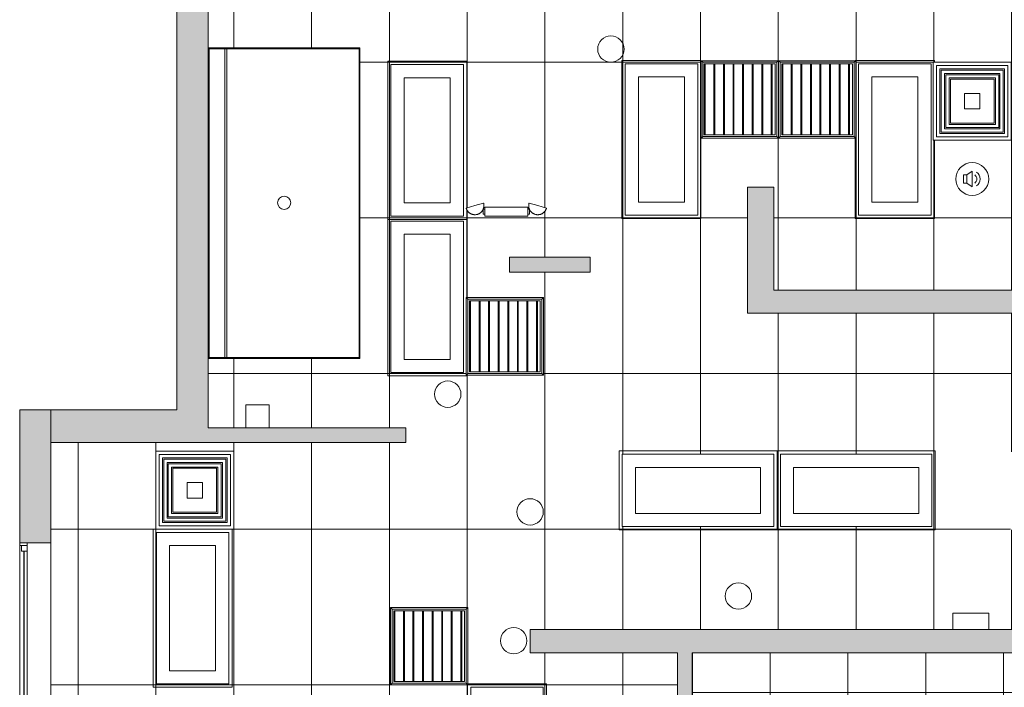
# Model space of a CAD drawing. Header units: inches. Extents: x -294 to 1117, y -522 to 519.
# Tile 6 of 12: x -287 to 12, y 19 to 221. Entities that reach past the tile are written whole.
import ezdxf

# ---------------------------------------------------------------- set-up
doc = ezdxf.new("R2010")
doc.units = ezdxf.units.IN
doc.header["$MEASUREMENT"] = 0
doc.linetypes.add('Dash', pattern=[0.23622, 0.11811, -0.11811])
for name, color, linetype, lineweight in [('A-CLNG', 13, 'Continuous', 9), ('A-CLNG-PATT', 13, 'Continuous', 9), ('A-GLAZ', 151, 'Continuous', 9), ('A-WALL', 90, 'Continuous', 9), ('A-WALL-PATT', 111, 'Continuous', 9), ('E-LITE-EQPM', 6, 'Continuous', 9), ('M-EQPM', 90, 'Continuous', 9), ('Q-SPCQ', 2, 'Continuous', 9)]:
    doc.layers.add(name, color=color, linetype=linetype, lineweight=lineweight)

# ---------------------------------------------------------------- blocks, each defined once
blk = doc.blocks.new('Planitar-Fixed - Default 1-4335211-Main Floor')
at = {"layer": 'A-GLAZ', "lineweight": 18}
for p, q in [((-29, 5.26), (-28.25, 5.26)), ((-28.25, 5.26), (-28.25, 3.03)), ((-28.25, 4.76), (-26.52, 4.76)), ((-28.25, 3.03), (-26.52, 3.03)), ((-26.52, 4.76), (-26.52, 3.03)), ((26.52, 4.76), (26.52, 3.03)), ((28.25, 4.76), (26.52, 4.76)), ((26.52, 3.03), (28.25, 3.03)), ((28.25, 5.26), (28.25, 3.03)), ((28.96, 5.26), (28.25, 5.26)), ((-29, -4.24), (-27.74, -4.24)), ((29, -4.24), (27.74, -4.24))]:
    blk.add_line(p, q, dxfattribs=at)
at = {"layer": 'A-GLAZ'}
for p, q in [((29, 5.26), (-29, 5.26)), ((-29, 3.03), (-29, 5.26)), ((29, 3.03), (-29, 3.03)), ((-29, 3.03), (-29, -4.24)), ((-29, 3.03), (29, 3.03)), ((29, 3.03), (-29, 3.03)), ((-29, -4.24), (-29, 3.03)), ((29, 3.03), (29, 5.26)), ((29, -4.24), (29, 3.03)), ((29, -4.24), (29, 3.03)), ((-29, -4.24), (29, -4.24)), ((-29, -4.24), (29, -4.24))]:
    blk.add_line(p, q, dxfattribs=at)
at = {"layer": 'A-GLAZ', "lineweight": 25}
blk.add_line((-26.52, 3.9), (26.52, 3.9), dxfattribs=at)
blk = doc.blocks.new('Air Vent - Default 1-4271899-Main Floor')
at = {"layer": 'Q-SPCQ'}
for p, q in [((-11.75, 11.75), (-11.75, -11.75)), ((-11.75, 11.75), (-11.25, 11.25)), ((11.75, 11.75), (-11.75, 11.75)), ((-11.25, -11.25), (-11.25, 11.25)), ((-11.25, 11.25), (11.25, 11.25)), ((-10.75, -10.75), (-10.75, 10.75)), ((10.75, 10.75), (-10.75, 10.75)), ((-10.63, 10.75), (-10.63, -10.75)), ((-10.45, -10.75), (-10.45, 10.75)), ((-7.85, 10.75), (-7.85, -10.75)), ((-7.72, 10.75), (-7.72, -10.75)), ((-7.55, -10.75), (-7.55, 10.75)), ((-4.94, 10.75), (-4.94, -10.75)), ((-4.82, 10.75), (-4.82, -10.75)), ((-4.64, -10.75), (-4.64, 10.75)), ((-2.04, 10.75), (-2.04, -10.75)), ((-1.91, 10.75), (-1.91, -10.75)), ((-1.74, -10.75), (-1.74, 10.75)), ((0.87, 10.75), (0.87, -10.75)), ((0.99, 10.75), (0.99, -10.75)), ((1.17, -10.75), (1.17, 10.75)), ((3.77, 10.75), (3.77, -10.75)), ((3.9, 10.75), (3.9, -10.75)), ((4.07, -10.75), (4.07, 10.75)), ((6.68, 10.75), (6.68, -10.75)), ((6.8, 10.75), (6.8, -10.75)), ((6.98, -10.75), (6.98, 10.75)), ((9.58, 10.75), (9.58, -10.75)), ((9.71, 10.75), (9.71, -10.75)), ((9.88, -10.75), (9.88, 10.75)), ((10.75, 10.75), (10.75, -10.75)), ((11.25, 11.25), (11.75, 11.75)), ((11.25, 11.25), (11.25, -11.25)), ((11.75, -11.75), (11.75, 11.75)), ((-11.75, -11.75), (-11.25, -11.25)), ((-11.75, -11.75), (11.75, -11.75)), ((11.25, -11.25), (-11.25, -11.25)), ((10.75, -10.75), (-10.75, -10.75)), ((11.75, -11.75), (11.25, -11.25))]:
    blk.add_line(p, q, dxfattribs=at)
blk = doc.blocks.new('Recessed Fluorescent Light - Default 1-V5-Main Floor')
at = {"layer": 'E-LITE-EQPM'}
for p, q in [((-24, -12), (-24, 12)), ((-24, 12), (0.41, 12)), ((23.91, 12), (24, 12)), ((24, 12), (24, 0)), ((23, 11), (-23, 11)), ((-23, 11), (-23, -11)), ((23, 0), (23, 11)), ((-19, -7), (-19, 7)), ((-19, 7), (19, 7)), ((19, 7), (19, -7)), ((23, -11), (23, 0)), ((24, 0), (24, -12)), ((19, -7), (-19, -7)), ((-23, -11), (23, -11)), ((-0.19, -12), (-24, -12)), ((24, -12), (23.44, -12))]:
    blk.add_line(p, q, dxfattribs=at)
blk = doc.blocks.new('Ceiling Diffuser - Default 1-4278536-Main Floor')
at = {"layer": 'M-EQPM'}
for p, q in [((-11.81, -11.81), (-11.81, 11.81)), ((-11.81, 11.81), (11.81, 11.81)), ((10.83, 10.83), (-10.83, 10.83)), ((-10.83, 10.83), (-10.83, -10.83)), ((-9.83, -9.83), (-9.83, 9.83)), ((-9.83, 9.83), (9.83, 9.83)), ((9.43, 9.43), (-9.43, 9.43)), ((-9.43, 9.43), (-9.43, -9.43)), ((9.43, -9.43), (9.43, 9.43)), ((9.83, 9.83), (9.83, -9.83)), ((10.83, -10.83), (10.83, 10.83)), ((11.81, 11.81), (11.81, -11.81)), ((-8.43, -8.43), (-8.43, 8.43)), ((-8.43, 8.43), (8.43, 8.43)), ((8.04, 8.04), (-8.04, 8.04)), ((-8.04, 8.04), (-8.04, -8.04)), ((-7.04, -7.04), (-7.04, 7.04)), ((-7.04, 7.04), (7.04, 7.04)), ((6.64, 6.65), (-6.64, 6.65)), ((-6.64, 6.65), (-6.64, -6.65)), ((6.64, -6.65), (6.64, 6.65)), ((7.04, 7.04), (7.04, -7.04)), ((8.04, -8.04), (8.04, 8.04)), ((8.43, 8.43), (8.43, -8.43)), ((-2.36, 2.36), (2.36, 2.36)), ((-2.36, -2.36), (-2.36, 2.36)), ((2.36, 2.36), (2.36, -2.36)), ((2.36, -2.36), (-2.36, -2.36)), ((8.43, -8.43), (-8.43, -8.43)), ((-8.04, -8.04), (8.04, -8.04)), ((7.04, -7.04), (-7.04, -7.04)), ((-6.64, -6.65), (6.64, -6.65)), ((11.81, -11.81), (-11.81, -11.81)), ((-10.83, -10.83), (10.83, -10.83)), ((9.83, -9.83), (-9.83, -9.83)), ((-9.43, -9.43), (9.43, -9.43))]:
    blk.add_line(p, q, dxfattribs=at)
blk = doc.blocks.new('Speaker - Default 1-4277320-Main Floor')
at = {"layer": 'Q-SPCQ'}
for p, q in [((-2.66, -1.25), (-2.66, 1.25)), ((-2.66, 1.25), (-1.66, 1.25)), ((-1.66, 1.25), (0, 2.37)), ((-1.66, 1.25), (-1.66, -1.25)), ((0, 2.37), (0, -2.37)), ((-1.66, -1.25), (-2.66, -1.25)), ((-1.66, -1.25), (0, -2.37))]:
    blk.add_line(p, q, dxfattribs=at)
for centre, radius, start, end in [((0, 0), 5, 360, 180), ((0, 0), 5, 0, 180), ((0, 0), 5, 180, 360), ((-0.09, 0), 1.51, 303.8783, 56.1217), ((-0.09, 0), 2.51, 303.8783, 56.1217), ((0, 0), 5, 180, 360)]:
    blk.add_arc(centre, radius, start, end, dxfattribs=at)
blk = doc.blocks.new('Recessed Fluorescent Light - Default 1-V7-Main Floor')
at = {"layer": 'E-LITE-EQPM'}
for p, q in [((-24, -12), (-24, 12)), ((-24, 12), (24, 12)), ((24, 12), (24, 0)), ((23, 11), (-23, 11)), ((-23, 11), (-23, -11)), ((23, 0), (23, 11)), ((-19, -7), (-19, 7)), ((-19, 7), (19, 7)), ((19, 7), (19, -7)), ((23, -11), (23, 0)), ((24, 0), (24, -12)), ((19, -7), (-19, -7)), ((-23, -11), (23, -11)), ((-20.97, -12), (-24, -12)), ((24, -12), (-20.59, -12))]:
    blk.add_line(p, q, dxfattribs=at)
blk = doc.blocks.new('Recessed Fluorescent Light - Default 1-V8-Main Floor')
at = {"layer": 'E-LITE-EQPM'}
for p, q in [((-24, -12), (-24, 12)), ((-24, 12), (24, 12)), ((24, 12), (24, 0)), ((23, 11), (-23, 11)), ((-23, 11), (-23, -11)), ((23, 0), (23, 11)), ((-19, -7), (-19, 7)), ((-19, 7), (19, 7)), ((19, 7), (19, -7)), ((23, -11), (23, 0)), ((24, 0), (24, -12)), ((19, -7), (-19, -7)), ((-23, -11), (23, -11)), ((-23.75, -12), (-24, -12)), ((24, -12), (-0.25, -12))]:
    blk.add_line(p, q, dxfattribs=at)
blk = doc.blocks.new('Recessed Fluorescent Light - Default 1-V2-Main Floor')
at = {"layer": 'E-LITE-EQPM'}
for p, q in [((-24, -12), (-24, 12)), ((-24, 12), (24, 12)), ((24, 12), (24, 0)), ((23, 11), (-23, 11)), ((-23, 11), (-23, -11)), ((23, 0), (23, 11)), ((-19, -7), (-19, 7)), ((-19, 7), (19, 7)), ((19, 7), (19, -7)), ((23, -11), (23, 0)), ((24, 0), (24, -12)), ((19, -7), (-19, -7)), ((-23, -11), (23, -11)), ((24, -12), (-24, -12))]:
    blk.add_line(p, q, dxfattribs=at)
blk = doc.blocks.new('Recessed Fluorescent Light - Default 1-V14-Main Floor')
at = {"layer": 'E-LITE-EQPM'}
for p, q in [((-24, -12), (-24, 12)), ((-24, 12), (23.75, 12)), ((23, 11), (-23, 11)), ((-23, 11), (-23, -11)), ((23, 0), (23, 11)), ((24, 11.87), (24, 0)), ((-19, -7), (-19, 7)), ((-19, 7), (19, 7)), ((19, 7), (19, -7)), ((23, -11), (23, 0)), ((24, 0), (24, -12)), ((19, -7), (-19, -7)), ((-23, -11), (23, -11)), ((24, -12), (-24, -12))]:
    blk.add_line(p, q, dxfattribs=at)
blk = doc.blocks.new('Recessed Fluorescent Light - Default 1-V15-Main Floor')
at = {"layer": 'E-LITE-EQPM'}
for p, q in [((-24, -12), (-24, 12)), ((-24, 12), (24, 12)), ((24, 12), (24, 11.13)), ((23, 11), (-23, 11)), ((-23, 11), (-23, -11)), ((23, 0), (23, 11)), ((-19, -7), (-19, 7)), ((-19, 7), (19, 7)), ((19, 7), (19, -7)), ((23, -11), (23, 0)), ((19, -7), (-19, -7)), ((-23, -11), (23, -11)), ((23.99, -12), (-24, -12))]:
    blk.add_line(p, q, dxfattribs=at)
blk = doc.blocks.new('Emergency Battery Unit - Default 1-4350408-Main Floor')
at = {"layer": 'Q-SPCQ'}
for p, q in [((-12.2, 36.42), (-9.57, 35.61)), ((-7.02, 38.15), (-7.02, 36.65)), ((-6.52, 38.15), (-7.02, 38.15)), ((-6.52, 36.65), (-7.02, 36.65)), ((6.48, 38.77), (-6.52, 38.77)), ((-6.52, 38.77), (-6.52, 36.02)), ((-6.52, 36.02), (6.48, 36.02)), ((6.48, 36.02), (6.48, 38.77)), ((6.48, 38.15), (6.98, 38.15)), ((6.48, 36.65), (6.98, 36.65)), ((6.98, 36.65), (6.98, 38.15)), ((9.53, 35.61), (12.16, 36.42)), ((-9.57, 35.61), (-6.94, 34.81)), ((6.9, 34.81), (9.53, 35.61))]:
    blk.add_line(p, q, dxfattribs=at)
at = {"layer": 'Q-SPCQ', "flags": 128}
for points in [[(-6.94, 34.81), (-6.91, 34.91), (-6.88, 35.02), (-6.86, 35.13), (-6.84, 35.24), (-6.83, 35.35), (-6.82, 35.46), (-6.82, 35.57), (-6.82, 35.68), (-6.82, 35.79), (-6.83, 35.9), (-6.84, 36), (-6.86, 36.11), (-6.88, 36.22), (-6.91, 36.33), (-6.94, 36.43), (-6.98, 36.54), (-7.02, 36.64), (-7.06, 36.74), (-7.11, 36.84), (-7.16, 36.94), (-7.21, 37.03), (-7.27, 37.13), (-7.33, 37.22), (-7.4, 37.31), (-7.47, 37.39), (-7.54, 37.47), (-7.62, 37.55), (-7.7, 37.63), (-7.78, 37.7), (-7.86, 37.77), (-7.95, 37.84), (-8.04, 37.9), (-8.13, 37.96), (-8.23, 38.02), (-8.33, 38.07), (-8.43, 38.11), (-8.53, 38.16), (-8.63, 38.2), (-8.73, 38.23), (-8.84, 38.26), (-8.95, 38.29), (-9.05, 38.31), (-9.16, 38.33), (-9.27, 38.35), (-9.38, 38.36), (-9.49, 38.36), (-9.6, 38.36), (-9.71, 38.36), (-9.82, 38.35), (-9.93, 38.34), (-10.04, 38.32), (-10.15, 38.3), (-10.25, 38.27), (-10.36, 38.25), (-10.46, 38.21), (-10.57, 38.17), (-10.67, 38.13), (-10.77, 38.09), (-10.87, 38.04), (-10.96, 37.98), (-11.06, 37.92), (-11.15, 37.86), (-11.24, 37.8), (-11.32, 37.73), (-11.41, 37.66), (-11.49, 37.58), (-11.56, 37.5), (-11.64, 37.42), (-11.71, 37.34), (-11.77, 37.25), (-11.84, 37.16), (-11.9, 37.07), (-11.95, 36.97), (-12.01, 36.88), (-12.06, 36.78), (-12.1, 36.68), (-12.14, 36.58), (-12.18, 36.47), (-12.2, 36.42)], [(12.16, 36.42), (12.12, 36.52), (12.09, 36.62), (12.04, 36.73), (12, 36.82), (11.95, 36.92), (11.89, 37.02), (11.83, 37.11), (11.77, 37.2), (11.71, 37.29), (11.64, 37.38), (11.56, 37.46), (11.49, 37.54), (11.41, 37.62), (11.33, 37.69), (11.24, 37.76), (11.16, 37.83), (11.07, 37.89), (10.97, 37.95), (10.88, 38.01), (10.78, 38.06), (10.68, 38.11), (10.58, 38.15), (10.48, 38.19), (10.38, 38.23), (10.27, 38.26), (10.17, 38.29), (10.06, 38.31), (9.95, 38.33), (9.84, 38.34), (9.73, 38.35), (9.62, 38.36), (9.51, 38.36), (9.4, 38.36), (9.29, 38.35), (9.18, 38.34), (9.07, 38.32), (8.97, 38.3), (8.86, 38.28), (8.75, 38.25), (8.65, 38.22), (8.54, 38.18), (8.44, 38.14), (8.34, 38.09), (8.24, 38.04), (8.15, 37.99), (8.05, 37.93), (7.96, 37.87), (7.87, 37.81), (7.79, 37.74), (7.7, 37.67), (7.62, 37.59), (7.54, 37.52), (7.47, 37.44), (7.4, 37.35), (7.33, 37.27), (7.27, 37.18), (7.21, 37.08), (7.15, 36.99), (7.09, 36.89), (7.05, 36.8), (7, 36.7), (6.96, 36.59), (6.92, 36.49), (6.89, 36.38), (6.86, 36.28), (6.84, 36.17), (6.82, 36.06), (6.8, 35.95), (6.79, 35.85), (6.78, 35.74), (6.78, 35.63), (6.78, 35.52), (6.79, 35.41), (6.8, 35.3), (6.81, 35.19), (6.83, 35.08), (6.85, 34.97), (6.88, 34.86), (6.9, 34.81)]]:
    blk.add_lwpolyline(points, dxfattribs=at)
blk = doc.blocks.new('Exhaust Hood - Default 1-4351765-Main Floor')
at = {"layer": 'Q-SPCQ'}
for p, q in [((0.25, 94.25), (0, 94.25)), ((0, 94.25), (0, 0)), ((46, 94), (0, 94)), ((0, 94), (0, 0)), ((45.75, 94.25), (0.25, 94.25)), ((0.25, 94), (0.25, 94.25)), ((0.25, 94.25), (0.25, 0)), ((0.25, 94), (45.75, 94)), ((40.41, 94), (40.41, 0.25)), ((41, 94), (41, 0)), ((45.75, 94), (45.75, 94.25)), ((46, 94.25), (45.75, 94.25)), ((45.75, 94.25), (45.75, 0)), ((46, 94.25), (46, 0)), ((46, 0), (46, 94)), ((0, 0), (46, 0)), ((0, 0), (0.25, 0)), ((45.75, 0.25), (0.25, 0.25)), ((0.25, 0.25), (0.25, 0)), ((0.25, 0), (45.75, 0)), ((45.75, 0.25), (45.75, 0)), ((45.75, 0), (46, 0))]:
    blk.add_line(p, q, dxfattribs=at)
blk.add_circle((23, 47), 2, dxfattribs=at)

msp = doc.modelspace()

# ---------------------------------------------------------------- hatches: boundary and pattern name
at = {"layer": 'A-CLNG-PATT', "linetype": 'Dash', "lineweight": 18}
h = msp.add_hatch(dxfattribs=at)
h.set_pattern_fill('FP_1', color=256, style=0, pattern_type=2)
h.set_pattern_definition([(270, (-57.07, 114.104), (-23.622, -1e-15), []), (180, (-57.07, 114.104), (6e-15, 47.244), [])])
h.paths.add_polyline_path([(-184.51, -344.38), (-146.05, -344.38), (-112.16, -310.5), (-112.16, -179.38), (-131.16, -179.38), (-131.16, -172.38), (-87.66, -172.38), (-87.66, -56.38), (-119.66, -56.38), (-119.66, -0.13), (-87.66, -0.13), (-87.66, 29.37), (-132.41, 29.37), (-132.41, 36.37), (91.09, 36.37), (91.09, 132.37), (-66.41, 132.37), (-66.41, 170.62), (-58.41, 170.62), (-58.41, 139.37), (74.09, 139.37), (74.09, 253.37), (81.09, 253.37), (81.09, 141.87), (228.84, 141.87), (228.84, 227.12), (127.34, 227.12), (127.34, 260.62), (131.84, 260.62), (131.84, 231.62), (228.84, 231.62), (228.84, 302.37), (126.09, 302.37), (126.09, 337.37), (-230.16, 337.37), (-230.16, 97.62), (-170.16, 97.62), (-170.16, 93.12), (-277.91, 93.12), (-277.91, -14.38), (-207.66, -14.38), (-207.66, -344.38), (-185.63, -344.38)], flags=0)
h.paths.add_polyline_path([(-150.66, -263.38), (-150.66, -217.38), (-128.66, -217.38), (-128.66, -263.38)], flags=0)
h.paths.add_polyline_path([(-150.65, -215.69), (-151.47, -215.69), (-151.47, -192.07), (-127.85, -192.07), (-127.9, -215.69), (-150.49, -215.69)], flags=0)
h.paths.add_polyline_path([(-130.23, -214.71), (-128.84, -214.71), (-128.84, -193.06), (-150.49, -193.06), (-150.49, -214.71), (-149.1, -214.71)], flags=0)
h.paths.add_polyline_path([(-130.23, -213.71), (-149.49, -213.71), (-149.49, -194.06), (-129.84, -194.06), (-129.84, -213.71)], flags=0)
h.paths.add_polyline_path([(-130.23, -213.31), (-130.23, -194.45), (-149.1, -194.45), (-149.09, -213.31), (-130.47, -213.31)], flags=0)
h.paths.add_polyline_path([(-147.7, -212.31), (-148.09, -212.31), (-148.09, -195.45), (-131.23, -195.45), (-131.23, -212.31), (-131.62, -212.31)], flags=0)
h.paths.add_polyline_path([(-147.7, -211.92), (-131.62, -211.92), (-131.62, -195.84), (-147.7, -195.84), (-147.7, -211.92)], flags=0)
h.paths.add_polyline_path([(-133.02, -210.92), (-146.7, -210.92), (-146.7, -196.84), (-132.62, -196.84), (-132.62, -210.92)], flags=0)
h.paths.add_polyline_path([(-146.31, -210.53), (-133.02, -210.53), (-133.02, -197.24), (-146.31, -197.24), (-146.31, -210.53)], flags=0)
h.paths.add_polyline_path([(-150.41, -168.38), (-150.41, -122.38), (-128.41, -122.38), (-128.41, -168.38), (-131.16, -168.38)], flags=0)
h.paths.add_polyline_path([(-149.74, -98.63), (-151.16, -98.63), (-151.11, -75.13), (-127.66, -75.13), (-127.66, -98.63), (-128.41, -98.63)], flags=0)
h.paths.add_polyline_path([(-128.41, -74.13), (-150.41, -74.13), (-150.41, -28.13), (-128.41, -28.13), (-128.41, -61.98)], flags=0)
h.paths.add_polyline_path([(-128.41, -27.13), (-150.41, -27.13), (-150.41, 18.87), (-128.41, 18.87), (-128.41, -1.66)], flags=0)
h.paths.add_polyline_path([(-174.29, 19.62), (-174.79, 19.62), (-174.79, 43.12), (-151.29, 43.12), (-151.29, 19.62), (-173.66, 19.62)], flags=0)
h.paths.add_polyline_path([(-245.91, 19.87), (-245.91, 65.87), (-223.91, 65.87), (-223.91, 19.87), (-225.38, 19.87)], flags=0)
h.paths.add_polyline_path([(37.09, 66.68), (13.47, 66.68), (13.47, 90.3), (37.09, 90.3), (37.09, 67.62)], flags=0)
h.paths.add_polyline_path([(-224.14, 66.86), (-246.05, 66.86), (-246.05, 90.48), (-222.43, 90.48), (-222.43, 66.86), (-223.41, 66.86)], flags=0)
h.paths.add_polyline_path([(60.09, 67.62), (38.09, 67.67), (38.09, 113.62), (60.09, 113.62), (60.09, 78.77)], flags=0)
h.paths.add_polyline_path([(-10.41, 67.62), (-56.41, 67.62), (-56.41, 89.62), (-10.41, 89.62), (-10.41, 67.67)], flags=0)
h.paths.add_polyline_path([(-58.41, 67.62), (-104.41, 67.62), (-104.41, 89.62), (-58.41, 89.62), (-58.41, 78.77)], flags=0)
h.paths.add_polyline_path([(36.1, 67.67), (36.1, 89.32), (14.45, 89.32), (14.45, 67.67), (35.1, 67.67)], flags=0)
h.paths.add_polyline_path([(-225.38, 67.84), (-223.41, 67.84), (-223.41, 89.5), (-245.06, 89.5), (-245.06, 67.84), (-243.67, 67.84)], flags=0)
h.paths.add_polyline_path([(35.1, 68.67), (15.45, 68.67), (15.45, 88.32), (35.1, 88.32), (35.1, 68.97)], flags=0)
h.paths.add_polyline_path([(-244.06, 68.84), (-244.06, 88.5), (-224.41, 88.5), (-224.41, 68.84), (-243.67, 68.84)], flags=0)
h.paths.add_polyline_path([(17.24, 69.06), (34.71, 69.06), (34.71, 87.93), (15.84, 87.93), (15.85, 69.06), (16.84, 69.06)], flags=0)
h.paths.add_polyline_path([(-224.8, 69.24), (-224.8, 88.1), (-243.67, 88.1), (-243.67, 69.24), (-225.38, 69.24)], flags=0)
h.paths.add_polyline_path([(18.32, 70.06), (16.84, 70.06), (16.84, 86.93), (33.71, 86.93), (33.71, 70.06), (32.7, 70.06)], flags=0)
h.paths.add_polyline_path([(-242.28, 70.24), (-242.67, 70.24), (-242.67, 87.1), (-225.8, 87.1), (-225.8, 70.24), (-226.2, 70.24)], flags=0)
h.paths.add_polyline_path([(31.92, 70.45), (33.32, 70.45), (33.31, 86.53), (17.24, 86.53), (17.24, 70.45), (31.84, 70.45)], flags=0)
h.paths.add_polyline_path([(-240.88, 70.63), (-226.2, 70.63), (-226.2, 86.71), (-242.28, 86.71), (-242.27, 70.63), (-241.27, 70.63)], flags=0)
h.paths.add_polyline_path([(29.63, 71.45), (18.24, 71.45), (18.24, 85.53), (32.32, 85.53), (32.32, 71.45), (31.92, 71.45)], flags=0)
h.paths.add_polyline_path([(-227.59, 71.63), (-241.27, 71.63), (-241.27, 85.71), (-227.2, 85.71), (-227.2, 71.63)], flags=0)
h.paths.add_polyline_path([(18.63, 71.85), (31.92, 71.85), (31.91, 85.14), (18.63, 85.14), (18.63, 71.85)], flags=0)
h.paths.add_polyline_path([(-240.88, 72.03), (-227.59, 72.03), (-227.59, 85.32), (-240.88, 85.31), (-240.88, 72.03)], flags=0)
h.paths.add_polyline_path([(-128.81, 113.62), (-151.81, 113.62), (-151.81, 137.12), (-128.31, 137.12), (-128.31, 113.62)], flags=0)
h.paths.add_polyline_path([(-152.66, 114.37), (-174.66, 114.37), (-174.66, 160.37), (-152.66, 160.37), (-152.66, 118.99)], flags=0)
h.paths.add_polyline_path([(-209.54, 118.66), (-230.11, 118.66), (-230.11, 212.91), (-184.11, 212.91), (-184.11, 118.66), (-209.08, 118.66)], flags=0)
h.paths.add_polyline_path([(-137.42, 144.87), (-138.66, 144.87), (-138.66, 149.37), (-114.16, 149.37), (-114.16, 144.87), (-128.81, 144.87)], flags=0)
h.paths.add_polyline_path([(152.55, 161.62), (132.14, 161.62), (132.14, 185.12), (155.64, 185.12), (155.64, 208.62), (179.14, 208.62), (179.14, 161.62), (154, 161.62)], flags=0)
h.paths.add_polyline_path([(-140.08, 161.87), (-146.14, 161.9), (-146.17, 162.49), (-146.64, 162.49), (-146.61, 163.99), (-146.14, 163.99), (-146.14, 164.62), (-133.14, 164.61), (-133.14, 163.99), (-132.64, 163.99), (-132.64, 162.49), (-133.14, 162.49), (-133.14, 161.87), (-133.99, 161.87)], flags=0)
h.paths.add_polyline_path([(201.84, 161.87), (179.84, 161.87), (179.84, 207.87), (201.84, 207.87), (201.84, 199.42)], flags=0)
h.paths.add_polyline_path([(131.09, 161.87), (109.09, 161.87), (109.09, 207.87), (131.09, 207.87), (131.09, 162.12)], flags=0)
h.paths.add_polyline_path([(36.34, 161.87), (14.34, 161.87), (14.34, 207.87), (36.34, 207.87), (36.34, 170.37)], flags=0)
h.paths.add_polyline_path([(-152.66, 161.87), (-174.66, 161.87), (-174.66, 207.87), (-152.66, 207.87), (-152.66, 199.42)], flags=0)
h.paths.add_polyline_path([(-81.53, 162.12), (-103.53, 162.12), (-103.53, 208.12), (-81.53, 208.12), (-81.53, 185.53)], flags=0)
h.paths.add_polyline_path([(-10.66, 162.12), (-32.66, 162.12), (-32.66, 208.12), (-10.66, 208.12), (-10.66, 184.24)], flags=0)
h.paths.add_polyline_path([(-129.97, 162.29), (-130.64, 162.37), (-131.35, 162.61), (-132.13, 163.2), (-132.31, 163.42), (-132.67, 164.14), (-132.8, 164.57), (-132.82, 165.21), (-132.73, 165.83), (-127.47, 164.23), (-127.91, 163.41), (-128.2, 163.06), (-128.72, 162.68), (-129.41, 162.38), (-129.87, 162.31)], flags=0)
h.paths.add_polyline_path([(-149.32, 162.29), (-149.58, 162.34), (-150.07, 162.44), (-150.78, 162.83), (-151.26, 163.25), (-151.6, 163.77), (-151.79, 164.23), (-146.56, 165.81), (-146.47, 164.87), (-146.49, 164.55), (-146.74, 163.84), (-147.1, 163.26), (-147.46, 162.94), (-148.04, 162.54), (-148.97, 162.3), (-149.17, 162.3)], flags=0)
h.paths.add_polyline_path([(67.06, 170.37), (42.59, 170.37), (42.59, 198.37), (70.84, 198.37), (70.84, 170.37)], flags=0)
h.paths.add_polyline_path([(13.65, 184.93), (-9.97, 184.93), (-9.97, 208.55), (13.65, 208.55), (13.65, 185.92)], flags=0)
h.paths.add_polyline_path([(-57.01, 185.53), (-80.51, 185.53), (-80.51, 209.03), (-33.51, 209.03), (-33.51, 185.53), (-56.98, 185.53)], flags=0)
h.paths.add_polyline_path([(2.34, 185.92), (12.66, 185.92), (12.66, 207.57), (-8.99, 207.57), (-8.99, 185.92), (-6.05, 185.92)], flags=0)
h.paths.add_polyline_path([(-6.05, 186.92), (-7.99, 186.92), (-7.99, 206.57), (11.66, 206.57), (11.66, 186.92), (2.89, 186.92)], flags=0)
h.paths.add_polyline_path([(11.27, 187.31), (11.22, 206.18), (-7.6, 206.18), (-7.59, 187.31), (10.27, 187.31)], flags=0)
h.paths.add_polyline_path([(10.27, 188.31), (-6.59, 188.31), (-6.59, 205.18), (10.27, 205.18), (10.27, 188.7)], flags=0)
h.paths.add_polyline_path([(-6.2, 188.7), (9.88, 188.7), (9.83, 204.78), (-6.2, 204.78), (-6.2, 199.42)], flags=0)
h.paths.add_polyline_path([(4.41, 189.7), (-5.2, 189.7), (-5.2, 203.78), (8.88, 203.78), (8.88, 189.7), (8.48, 189.7)], flags=0)
h.paths.add_polyline_path([(8.48, 190.1), (8.44, 203.39), (-4.81, 203.39), (-4.81, 190.1), (4.63, 190.1)], flags=0)
h.paths.add_polyline_path([(188.91, 214.37), (186.98, 214.37), (186.98, 222.37), (194.98, 222.37), (194.98, 214.37), (189.19, 214.37)], flags=0)
h.paths.add_polyline_path([(-127.94, 232.21), (-151.56, 232.21), (-151.56, 255.84), (-127.94, 255.84), (-127.94, 233.2)], flags=0)
h.paths.add_polyline_path([(-149.18, 233.2), (-128.92, 233.2), (-128.92, 254.85), (-150.58, 254.85), (-150.57, 233.2), (-149.58, 233.2)], flags=0)
h.paths.add_polyline_path([(-149.58, 234.2), (-149.58, 253.85), (-129.92, 253.85), (-129.92, 234.2), (-149.18, 234.2)], flags=0)
h.paths.add_polyline_path([(-131.32, 234.59), (-130.32, 234.59), (-130.36, 253.46), (-149.18, 253.46), (-149.18, 234.59), (-131.71, 234.59)], flags=0)
h.paths.add_polyline_path([(-131.32, 235.59), (-148.18, 235.59), (-148.18, 252.46), (-131.32, 252.46), (-131.32, 235.99)], flags=0)
h.paths.add_polyline_path([(-146.39, 235.99), (-131.71, 235.99), (-131.75, 252.06), (-147.79, 252.06), (-147.78, 235.99), (-146.79, 235.99)], flags=0)
h.paths.add_polyline_path([(-137.95, 236.99), (-146.79, 236.99), (-146.79, 251.06), (-132.71, 251.06), (-132.71, 236.99), (-133.1, 236.99)], flags=0)
h.paths.add_polyline_path([(-133.1, 237.38), (-133.14, 250.67), (-146.39, 250.67), (-146.39, 237.38), (-137.75, 237.38)], flags=0)
h.paths.add_polyline_path([(186.98, 239.37), (186.98, 247.37), (194.98, 247.37), (194.98, 239.37), (187, 239.37)], flags=0)
h.paths.add_polyline_path([(186.98, 252.62), (143.84, 252.62), (143.84, 258.62), (191.84, 258.62), (191.84, 252.62), (187.48, 252.62)], flags=0)
h.paths.add_polyline_path([(-9.91, 256.12), (-31.91, 256.12), (-31.91, 302.12), (-9.91, 302.12), (-9.91, 279.86)], flags=0)
h.paths.add_polyline_path([(-174.91, 256.12), (-196.91, 256.12), (-196.91, 302.12), (-174.91, 302.12), (-174.91, 279.86)], flags=0)
h.paths.add_polyline_path([(106.84, 256.37), (84.84, 256.37), (84.84, 302.37), (106.84, 302.37), (106.84, 279.86)], flags=0)
h.paths.add_polyline_path([(59.09, 256.37), (37.09, 256.37), (37.09, 302.37), (59.09, 302.37), (59.09, 279.86)], flags=0)
h.paths.add_polyline_path([(-102.66, 256.37), (-102.66, 302.37), (-80.66, 302.37), (-80.66, 256.37)], flags=0)
h.paths.add_polyline_path([(-128.92, 256.84), (-149.91, 256.84), (-149.91, 302.84), (-127.91, 302.84), (-127.94, 256.84)], flags=0)
h.paths.add_polyline_path([(-32.47, 303.08), (-33.45, 303.08), (-33.45, 326.7), (-9.83, 326.7), (-9.83, 303.08), (-30.42, 303.08)], flags=0)
h.paths.add_polyline_path([(-11.81, 304.06), (-10.81, 304.06), (-10.81, 325.72), (-32.47, 325.72), (-32.46, 304.06), (-12.21, 304.06)], flags=0)
h.paths.add_polyline_path([(-31.47, 305.06), (-31.47, 324.72), (-11.81, 324.72), (-11.81, 305.06), (-31.07, 305.06)], flags=0)
h.paths.add_polyline_path([(32.99, 305.4), (32.9, 306.36), (32.91, 306.67), (33.17, 307.39), (33.53, 307.97), (33.88, 308.29), (34.46, 308.69), (35.39, 308.93), (35.87, 308.91), (36.5, 308.79), (37.21, 308.4), (37.68, 307.99), (38.03, 307.47), (38.25, 307.01), (33.04, 305.42)], flags=0)
h.paths.add_polyline_path([(19.15, 305.4), (13.89, 307.01), (14.33, 307.83), (14.63, 308.18), (15.14, 308.56), (15.84, 308.85), (16.57, 308.94), (17.07, 308.87), (17.78, 308.62), (18.55, 308.04), (18.8, 307.7), (19.1, 307.1), (19.23, 306.67), (19.23, 305.94), (19.16, 305.43)], flags=0)
h.paths.add_polyline_path([(-12.21, 305.46), (-12.25, 324.32), (-31.07, 324.32), (-31.07, 305.46), (-13.21, 305.46)], flags=0)
h.paths.add_polyline_path([(-13.6, 306.46), (-30.07, 306.46), (-30.07, 323.32), (-13.21, 323.32), (-13.21, 306.46)], flags=0)
h.paths.add_polyline_path([(30.5, 306.62), (19.57, 306.63), (19.57, 307.24), (19.07, 307.24), (19.07, 308.74), (19.57, 308.74), (19.57, 309.37), (32.57, 309.37), (32.57, 308.74), (33.07, 308.74), (33.04, 307.24), (32.57, 307.24), (32.57, 306.62)], flags=0)
h.paths.add_polyline_path([(-28.68, 306.85), (-13.6, 306.85), (-13.64, 322.93), (-29.68, 322.93), (-29.67, 306.85)], flags=0)
h.paths.add_polyline_path([(-14.99, 307.85), (-28.68, 307.85), (-28.68, 321.93), (-14.6, 321.93), (-14.6, 307.85)], flags=0)
h.paths.add_polyline_path([(-28.28, 308.25), (-14.99, 308.25), (-15.04, 321.54), (-28.28, 321.54), (-28.28, 308.25)], flags=0)
h = msp.add_hatch(dxfattribs=at)
h.set_pattern_fill('FP_3', color=256, style=0, pattern_type=2)
h.set_pattern_definition([(0, (-12.296, -6.35), (0, -23.622), []), (270, (-12.296, -6.35), (-23.622, -1e-15), [])])
h.paths.add_polyline_path([(332.59, -442.11), (332.59, -18.63), (298.18, -18.63), (265.34, 12.91), (265.34, 29.37), (-83.16, 29.37), (-83.16, -322.51), (-134.04, -373.38), (-207.66, -373.38), (-207.66, -442.11), (-27.01, -442.11), (-21.85, -436.95), (-24.32, -434.47), (24.74, -385.41), (81.44, -442.11), (325.13, -442.11)], flags=0)
h.paths.add_polyline_path([(262.02, -431.54), (247.61, -431.54), (247.61, -407.92), (271.23, -407.92), (271.23, -431.54), (270.25, -431.54)], flags=0)
h.paths.add_polyline_path([(115.8, -431.44), (105.76, -431.44), (105.76, -407.82), (129.38, -407.82), (129.38, -431.44), (117.75, -431.44)], flags=0)
h.paths.add_polyline_path([(251.75, -430.56), (270.25, -430.56), (270.25, -408.91), (248.59, -408.91), (248.59, -430.56), (249.99, -430.56)], flags=0)
h.paths.add_polyline_path([(108.14, -430.46), (128.4, -430.46), (128.4, -408.81), (106.74, -408.81), (106.75, -430.46), (107.74, -430.46)], flags=0)
h.paths.add_polyline_path([(262.02, -429.56), (249.59, -429.56), (249.59, -409.91), (269.25, -409.91), (269.25, -429.56), (268.85, -429.56)], flags=0)
h.paths.add_polyline_path([(107.74, -429.46), (107.74, -409.81), (127.4, -409.81), (127.4, -429.46), (108.14, -429.46)], flags=0)
h.paths.add_polyline_path([(251.38, -429.16), (268.85, -429.16), (268.85, -410.3), (249.99, -410.3), (249.99, -429.16), (250.99, -429.16)], flags=0)
h.paths.add_polyline_path([(125.61, -429.06), (127, -429.06), (127, -410.2), (108.14, -410.2), (108.14, -429.06), (117.75, -429.06)], flags=0)
h.paths.add_polyline_path([(267.85, -428.17), (250.99, -428.17), (250.99, -411.3), (267.85, -411.3), (267.85, -428.16)], flags=0)
h.paths.add_polyline_path([(125.61, -428.06), (109.14, -428.06), (109.14, -411.2), (126, -411.2), (126, -428.06)], flags=0)
h.paths.add_polyline_path([(251.75, -427.77), (267.46, -427.77), (267.45, -411.69), (251.38, -411.69), (251.38, -427.77)], flags=0)
h.paths.add_polyline_path([(121.95, -427.67), (125.61, -427.67), (125.6, -411.59), (109.53, -411.59), (109.54, -427.67), (115.8, -427.67)], flags=0)
h.paths.add_polyline_path([(266.06, -426.77), (252.38, -426.77), (252.38, -412.69), (266.46, -412.69), (266.46, -426.77)], flags=0)
h.paths.add_polyline_path([(110.53, -426.67), (110.53, -412.59), (124.61, -412.59), (124.61, -426.67), (110.93, -426.67)], flags=0)
h.paths.add_polyline_path([(266.06, -426.38), (266.06, -413.09), (252.77, -413.09), (252.77, -426.38), (262.02, -426.38)], flags=0)
h.paths.add_polyline_path([(124.21, -426.28), (124.21, -412.99), (110.93, -412.99), (110.93, -426.28), (115.8, -426.28)], flags=0)
h.paths.add_polyline_path([(-177.77, -407.92), (-201.39, -407.92), (-201.39, -384.3), (-177.77, -384.3), (-177.77, -406.93)], flags=0)
h.paths.add_polyline_path([(-200.41, -406.93), (-178.75, -406.93), (-178.75, -385.28), (-200.41, -385.28), (-200.41, -405.93)], flags=0)
h.paths.add_polyline_path([(-131.33, -406.88), (-153.33, -406.88), (-153.33, -384.88), (-131.33, -384.88), (-131.33, -403.82)], flags=0)
h.paths.add_polyline_path([(-199.01, -405.93), (-199.41, -405.93), (-199.41, -386.28), (-179.75, -386.28), (-179.75, -405.93), (-196.91, -405.93)], flags=0)
h.paths.add_polyline_path([(-181.54, -405.54), (-180.15, -405.54), (-180.15, -386.67), (-199.01, -386.67), (-199.01, -405.54), (-196.91, -405.54)], flags=0)
h.paths.add_polyline_path([(-198.01, -404.54), (-198.01, -387.67), (-181.15, -387.68), (-181.15, -404.54), (-197.62, -404.54)], flags=0)
h.paths.add_polyline_path([(-196.91, -404.15), (-181.54, -404.15), (-181.55, -388.07), (-197.62, -388.07), (-197.62, -404.15)], flags=0)
h.paths.add_polyline_path([(-182.94, -403.15), (-196.62, -403.15), (-196.62, -389.07), (-182.54, -389.07), (-182.54, -403.15)], flags=0)
h.paths.add_polyline_path([(-196.23, -402.75), (-182.94, -402.75), (-182.98, -389.46), (-196.23, -389.46), (-196.23, -402.72)], flags=0)
h.paths.add_polyline_path([(247.61, -388.36), (74.19, -388.36), (39.55, -353.71), (-20.45, -353.71), (-60.76, -313.4), (-60.76, -170.4), (96.92, -12.72), (246.92, -12.72), (273.09, -38.88), (273.09, -362.88), (262.02, -373.95)], flags=0)
h.paths.add_polyline_path([(317.37, -384.59), (294.73, -384.59), (294.73, -360.97), (318.35, -360.97), (318.35, -384.59)], flags=0)
h.paths.add_polyline_path([(317.37, -383.6), (317.37, -361.95), (295.72, -361.95), (295.72, -383.6), (316.37, -383.6)], flags=0)
h.paths.add_polyline_path([(315.98, -382.6), (296.72, -382.6), (296.72, -362.95), (316.37, -362.95), (316.37, -382.6)], flags=0)
h.paths.add_polyline_path([(297.11, -382.21), (315.98, -382.21), (315.98, -363.34), (297.11, -363.34), (297.11, -382.21)], flags=0)
h.paths.add_polyline_path([(298.51, -381.21), (298.11, -381.21), (298.11, -364.34), (314.98, -364.38), (314.98, -381.21), (310.75, -381.21)], flags=0)
h.paths.add_polyline_path([(313.58, -380.82), (314.58, -380.82), (314.58, -364.74), (298.51, -364.74), (298.51, -380.82), (313.19, -380.82)], flags=0)
h.paths.add_polyline_path([(313.19, -379.82), (299.51, -379.82), (299.51, -365.74), (313.58, -365.74), (313.58, -379.82)], flags=0)
h.paths.add_polyline_path([(310.75, -379.42), (313.19, -379.42), (313.19, -366.13), (299.9, -366.13), (299.9, -379.42)], flags=0)
h.paths.add_polyline_path([(318.35, -242.59), (294.73, -242.59), (294.73, -218.97), (318.35, -218.97), (318.35, -241.6)], flags=0)
h.paths.add_polyline_path([(315.98, -241.6), (317.37, -241.6), (317.37, -219.95), (295.72, -219.95), (295.72, -241.6), (310.75, -241.6)], flags=0)
h.paths.add_polyline_path([(310.75, -240.6), (296.72, -240.6), (296.72, -220.95), (316.37, -220.95), (316.37, -240.6), (315.98, -240.6)], flags=0)
h.paths.add_polyline_path([(314.58, -240.21), (315.98, -240.21), (315.98, -221.34), (297.11, -221.34), (297.11, -240.21), (310.75, -240.21)], flags=0)
h.paths.add_polyline_path([(314.98, -239.21), (298.11, -239.21), (298.11, -222.34), (314.98, -222.34), (314.98, -238.82)], flags=0)
h.paths.add_polyline_path([(313.58, -238.82), (314.58, -238.82), (314.58, -222.74), (298.51, -222.74), (298.51, -238.82), (313.19, -238.82)], flags=0)
h.paths.add_polyline_path([(310.75, -237.82), (299.51, -237.82), (299.51, -223.74), (313.58, -223.74), (313.58, -237.82), (313.19, -237.82)], flags=0)
h.paths.add_polyline_path([(299.9, -237.42), (313.19, -237.42), (313.18, -224.13), (299.9, -224.13)], flags=0)
h.paths.add_polyline_path([(318.48, -100.94), (294.86, -100.94), (294.86, -77.32), (318.48, -77.32), (318.48, -100.26)], flags=0)
h.paths.add_polyline_path([(295.84, -99.96), (317.5, -99.96), (317.5, -78.31), (295.84, -78.31), (295.84, -99.96)], flags=0)
h.paths.add_polyline_path([(310.75, -98.96), (296.84, -98.96), (296.84, -79.31), (316.5, -79.31), (316.5, -98.96), (316.1, -98.96)], flags=0)
h.paths.add_polyline_path([(314.71, -98.56), (316.1, -98.56), (316.1, -79.7), (297.24, -79.7), (297.24, -98.56), (310.75, -98.56)], flags=0)
h.paths.add_polyline_path([(315.1, -97.56), (298.24, -97.56), (298.24, -80.7), (315.1, -80.7), (315.1, -97.17)], flags=0)
h.paths.add_polyline_path([(313.71, -97.17), (314.71, -97.17), (314.7, -81.09), (298.63, -81.09), (298.63, -97.17), (313.31, -97.17)], flags=0)
h.paths.add_polyline_path([(300.02, -96.17), (299.63, -96.17), (299.63, -82.09), (313.71, -82.09), (313.71, -96.17), (310.75, -96.17)], flags=0)
h.paths.add_polyline_path([(313.31, -95.78), (313.31, -82.49), (300.02, -82.49), (300.02, -95.78), (310.75, -95.78)], flags=0)
h.paths.add_polyline_path([(-36.79, -76.51), (-58.79, -76.51), (-58.79, -54.51), (-36.79, -54.51)], flags=0)
h.paths.add_polyline_path([(-35.45, -53.59), (-35.97, -53.59), (-35.97, -29.97), (-12.35, -29.97), (-12.35, -53.59), (-34.99, -53.59)], flags=0)
h.paths.add_polyline_path([(-33.99, -52.6), (-13.34, -52.6), (-13.34, -30.95), (-34.99, -30.95), (-34.99, -52.6), (-34.03, -52.6)], flags=0)
h.paths.add_polyline_path([(-33.88, -51.6), (-33.99, -51.6), (-33.99, -31.95), (-14.34, -31.95), (-14.34, -51.6), (-33.6, -51.6)], flags=0)
h.paths.add_polyline_path([(-16.12, -51.21), (-14.73, -51.21), (-14.73, -32.34), (-33.6, -32.34), (-33.59, -51.21), (-30.42, -51.21)], flags=0)
h.paths.add_polyline_path([(-32.2, -50.21), (-32.59, -50.21), (-32.59, -33.34), (-15.73, -33.34), (-15.73, -50.21), (-30.56, -50.21)], flags=0)
h.paths.add_polyline_path([(-17.52, -49.82), (-16.12, -49.82), (-16.13, -33.74), (-32.2, -33.74), (-32.2, -49.82), (-29.99, -49.82)], flags=0)
h.paths.add_polyline_path([(-17.52, -48.82), (-31.2, -48.82), (-31.2, -34.74), (-17.12, -34.74), (-17.12, -48.82)], flags=0)
h.paths.add_polyline_path([(-17.52, -48.42), (-17.52, -35.13), (-30.81, -35.13), (-30.81, -48.42), (-27.97, -48.42)], flags=0)
h.paths.add_polyline_path([(34.21, -5.51), (12.21, -5.51), (12.21, 16.49), (34.21, 16.49), (34.21, -1.66)], flags=0)
h.paths.add_polyline_path([(-36.79, -5.51), (-58.79, -5.51), (-58.79, 16.49), (-36.79, 16.49), (-36.79, -1.66)], flags=0)
h.paths.add_polyline_path([(217.99, 1.9), (216.87, 2.3), (215.96, 3.07), (215.36, 4.11), (215.15, 5.28), (215.36, 6.46), (215.96, 7.49), (216.87, 8.26), (217.99, 8.67), (219.18, 8.67), (220.31, 8.26), (221.22, 7.49), (221.82, 6.46), (222.02, 5.28), (221.82, 4.11), (221.22, 3.07), (220.31, 2.3), (219.18, 1.9)], flags=0)
h.paths.add_polyline_path([(123.5, 1.9), (122.38, 2.3), (121.47, 3.07), (120.87, 4.11), (120.66, 5.28), (120.87, 6.46), (121.47, 7.49), (122.38, 8.26), (123.5, 8.67), (124.7, 8.67), (125.82, 8.26), (126.73, 7.49), (127.33, 6.46), (127.54, 5.28), (127.33, 4.11), (126.73, 3.07), (125.82, 2.3), (124.7, 1.9)], flags=0)
h.paths.add_polyline_path([(170.75, 1.9), (169.63, 2.3), (168.71, 3.07), (168.11, 4.11), (167.91, 5.28), (168.11, 6.46), (168.71, 7.49), (169.63, 8.26), (170.75, 8.67), (171.94, 8.67), (173.06, 8.26), (173.98, 7.49), (174.57, 6.46), (174.78, 5.28), (174.57, 4.11), (173.98, 3.07), (173.06, 2.3), (171.94, 1.9)], flags=0)
at = {"layer": 'A-WALL-PATT'}
for points in [[(-230.16, 103.12), (-230.16, 342.37), (-239.66, 342.37), (-239.66, 103.12)], [(-58.41, 139.37), (-58.41, 170.62), (-66.41, 170.62), (-66.41, 139.37)], [(-114.16, 144.87), (-114.16, 149.37), (-138.66, 149.37), (-138.66, 144.87), (-127.9, 144.87)], [(77.59, 132.37), (77.59, 139.37), (-66.41, 139.37), (-66.41, 132.37), (67.06, 132.37)], [(-230.16, 93.12), (-230.16, 103.12), (-277.91, 103.12), (-277.91, 93.12), (-249.75, 93.12)], [(-170.16, 93.12), (-170.16, 97.62), (-230.16, 97.62), (-230.16, 93.12), (-176.64, 93.12)], [(-87.66, -179.38), (-83.16, -179.38), (-83.16, 29.37), (-87.66, 29.37), (-87.66, -172.38)]]:
    msp.add_hatch(color=9, dxfattribs=at).paths.add_polyline_path(points, flags=0)
h = msp.add_hatch(color=9, dxfattribs=at)
h.paths.add_polyline_path([(-277.91, -23.38), (-277.91, 4.66), (-287.41, 4.66), (-287.41, -23.38)], flags=0)
h.paths.add_polyline_path([(-287.41, 62.66), (-277.91, 62.66), (-277.91, 103.12), (-287.41, 103.12)], flags=0)
h = msp.add_hatch(color=9, dxfattribs=at)
h.paths.add_polyline_path([(94.34, 29.37), (94.34, 36.37), (54.84, 36.37), (54.84, 29.37), (67.06, 29.37)], flags=0)
h.paths.add_polyline_path([(18.84, 29.37), (18.84, 36.37), (-132.41, 36.37), (-132.41, 29.37), (18.32, 29.37)], flags=0)

# ---------------------------------------------------------------- linework, layer by layer
at = {"layer": 'A-CLNG', "linetype": 'Dash'}
for p, q in [((-174.66, 207.87), (-174.66, 161.87)), ((-152.66, 207.87), (-174.66, 207.87)), ((-152.66, 161.87), (-152.66, 207.87)), ((-103.53, 208.12), (-103.53, 162.12)), ((-81.53, 208.12), (-103.53, 208.12)), ((-81.53, 162.12), (-81.53, 208.12)), ((-32.66, 208.12), (-32.66, 162.12)), ((-10.66, 208.12), (-32.66, 208.12)), ((-10.66, 162.12), (-10.66, 208.12)), ((-174.66, 161.87), (-152.66, 161.87)), ((-103.53, 162.12), (-81.53, 162.12)), ((-32.66, 162.12), (-10.66, 162.12)), ((-174.66, 160.37), (-174.66, 114.37)), ((-152.66, 160.37), (-174.66, 160.37)), ((-152.66, 114.37), (-152.66, 160.37)), ((-174.66, 114.37), (-152.66, 114.37)), ((-58.41, 89.62), (-104.41, 89.62)), ((-104.41, 89.62), (-104.41, 67.62)), ((-58.41, 67.62), (-58.41, 89.62)), ((-10.41, 89.62), (-56.41, 89.62)), ((-56.41, 89.62), (-56.41, 67.62)), ((-10.41, 67.62), (-10.41, 89.62)), ((-245.91, 65.87), (-245.91, 19.87)), ((-223.91, 65.87), (-245.91, 65.87)), ((-223.91, 19.87), (-223.91, 65.87)), ((-104.41, 67.62), (-58.41, 67.62)), ((-56.41, 67.62), (-10.41, 67.62)), ((-245.91, 19.87), (-223.91, 19.87))]:
    msp.add_line(p, q, dxfattribs=at)
at = {"layer": 'A-WALL'}
for p, q in [((-239.66, 103.12), (-239.66, 451.3)), ((-230.16, 337.37), (-230.16, 97.62)), ((-66.41, 132.37), (-66.41, 170.62)), ((-66.41, 170.62), (-58.41, 170.62)), ((-58.41, 170.62), (-58.41, 139.37)), ((-138.66, 144.87), (-138.66, 149.37)), ((-138.66, 149.37), (-114.16, 149.37)), ((-114.16, 149.37), (-114.16, 144.87)), ((-114.16, 144.87), (-138.66, 144.87)), ((-58.41, 139.37), (74.09, 139.37)), ((91.09, 132.37), (-66.41, 132.37)), ((-287.41, 62.66), (-287.41, 103.12)), ((-287.41, 103.12), (-239.66, 103.12)), ((-277.91, 62.66), (-277.91, 103.12)), ((-230.16, 97.62), (-170.16, 97.62)), ((-170.16, 97.62), (-170.16, 93.12)), ((-170.16, 93.12), (-277.91, 93.12)), ((-132.41, 29.37), (-132.41, 36.37)), ((-132.41, 36.37), (18.84, 36.37)), ((-87.66, 29.37), (-132.41, 29.37)), ((-87.66, -172.38), (-87.66, 29.37)), ((-83.16, 29.37), (-83.16, -179.38)), ((18.84, 29.37), (-83.16, 29.37))]:
    msp.add_line(p, q, dxfattribs=at)
at = {"layer": 'Q-SPCQ'}
for p, q in [((-218.7, 104.62), (-218.7, 97.62)), ((-211.7, 104.62), (-218.7, 104.62)), ((-211.7, 97.62), (-211.7, 104.62)), ((-218.7, 97.62), (-211.7, 97.62)), ((-4.07, 41.37), (-4.07, 36.37)), ((6.93, 41.37), (-4.07, 41.37)), ((6.93, 36.37), (6.93, 41.37)), ((-4.07, 36.37), (6.93, 36.37))]:
    msp.add_line(p, q, dxfattribs=at)
for centre in [(-107.89, 212.56), (-157.41, 107.82), (-132.41, 72.11), (-69.15, 46.57), (-137.4, 33.01)]:
    msp.add_circle(centre, 4, dxfattribs=at)

# ---------------------------------------------------------------- block references
at = {"layer": 'A-GLAZ', "rotation": 89.99999999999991}
msp.add_blockref('Planitar-Fixed - Default 1-4335211-Main Floor', (-282.15, 33.66), dxfattribs=at)
at = {"layer": 'E-LITE-EQPM', "rotation": 89.99999999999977}
for name, p in [('Recessed Fluorescent Light - Default 1-V7-Main Floor', (-163.66, 184.87)), ('Recessed Fluorescent Light - Default 1-V2-Main Floor', (-92.53, 185.12)), ('Recessed Fluorescent Light - Default 1-V5-Main Floor', (-21.66, 185.12)), ('Recessed Fluorescent Light - Default 1-V8-Main Floor', (-163.66, 137.37)), ('Recessed Fluorescent Light - Default 1-V15-Main Floor', (-234.91, 42.87)), ('Recessed Fluorescent Light - Default 1-V14-Main Floor', (-139.41, -4.13))]:
    msp.add_blockref(name, p, dxfattribs=at)
at = {"layer": 'E-LITE-EQPM'}
for p in [(-81.41, 78.62), (-33.41, 78.62)]:
    msp.add_blockref('Recessed Fluorescent Light - Default 1-V2-Main Floor', p, dxfattribs=at)
at = {"layer": 'M-EQPM'}
for p in [(1.84, 196.74), (-234.24, 78.67)]:
    msp.add_blockref('Ceiling Diffuser - Default 1-4278536-Main Floor', p, dxfattribs=at)
at = {"layer": 'Q-SPCQ', "rotation": 180}
for name, p in [('Exhaust Hood - Default 1-4351765-Main Floor', (-184.11, 212.91)), ('Emergency Battery Unit - Default 1-4350408-Main Floor', (-139.66, 200.64))]:
    msp.add_blockref(name, p, dxfattribs=at)
at = {"layer": 'Q-SPCQ'}
for name, p in [('Air Vent - Default 1-4271899-Main Floor', (-68.76, 197.28)), ('Air Vent - Default 1-4271899-Main Floor', (-45.26, 197.28)), ('Speaker - Default 1-4277320-Main Floor', (1.84, 173.12)), ('Air Vent - Default 1-4271899-Main Floor', (-140.06, 125.37)), ('Air Vent - Default 1-4271899-Main Floor', (-163.04, 31.37))]:
    msp.add_blockref(name, p, dxfattribs=at)

doc.saveas('drawing.dxf')
